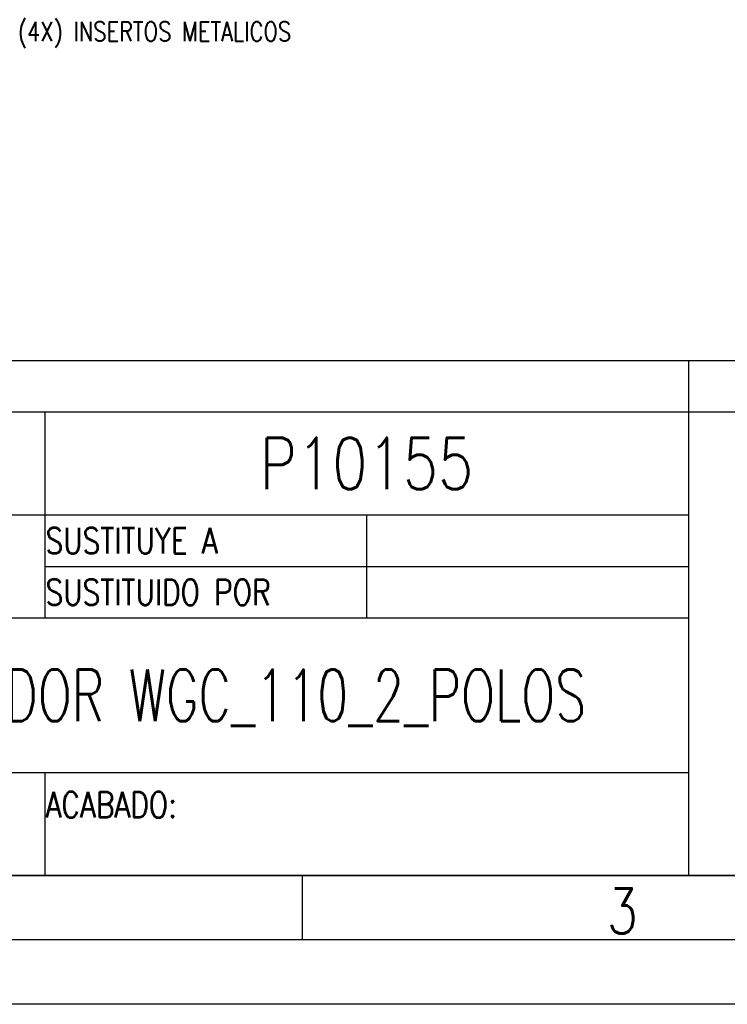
# Model space of a CAD drawing. Header units: millimetres. Extents: x 0 to 210, y 0 to 297.
# Tile 4 of 9: x 92 to 147, y 0 to 76. Entities that reach past the tile are written whole.
import ezdxf

# ---------------------------------------------------------------- set-up
doc = ezdxf.new("R2010")
doc.units = ezdxf.units.MM
doc.header["$LTSCALE"] = 19.36
doc.layers.get('0').update_dxf_attribs({"linetype": 'CONTINUOUS'})
doc.styles.get("Standard").update_dxf_attribs({"font": 'SIMPLEX.SHX', "width": 0.8})
doc.styles.add('TEXTSTYLE_2', font='SIMPLEX.SHX', dxfattribs={"width": 0.7})

msp = doc.modelspace()

# ---------------------------------------------------------------- linework, layer by layer
at = {"color": 7}
for p, q in [((25.0001, 50), (200.0001, 50)), ((144.0001, 50), (144.0001, 10)), ((25.0001, 46), (200.0001, 46)), ((94.0001, 46), (94.0001, 30)), ((25.0001, 38), (144.0001, 38)), ((119.0001, 38), (119.0001, 30)), ((94.0001, 34), (144.0001, 34)), ((44.0001, 30), (144.0001, 30)), ((25.0001, 18), (144.0001, 18)), ((94.0001, 18), (94.0001, 10)), ((200, 10), (25, 10)), ((25.0001, 10), (200.0001, 10)), ((114, 10), (114, 5)), ((210, 0), (0, 0))]:
    msp.add_line(p, q, dxfattribs=at)
at = {"color": 8}
msp.add_line((205, 5), (20, 5), dxfattribs=at)

# ---------------------------------------------------------------- texts
at = {"color": 8, "attachment_point": 1, "line_spacing_factor": 0.9}
for s, insert, char_height, width in [('(4X) INSERTOS METALICOS', (91.9096, 76.2896), 1.5, 27.6), ('SUSTITUYE A', (94.0626, 37), 2, 17.6), ('SUSTITUIDO POR', (94.0626, 33), 2, 22.4), ('ACABADO:\\P ', (94.0626, 16.5), 2, 12.8), ('3', (137.6808, 9), 3.5, 2.8)]:
    msp.add_mtext(s, dxfattribs=dict(at, insert=insert, char_height=char_height, width=width))
at = {"color": 7, "insert": (119.0001, 44), "char_height": 4, "width": 19.2, "attachment_point": 2, "line_spacing_factor": 0.9}
msp.add_mtext('P10155', dxfattribs=at)
at = {"color": 7, "insert": (101.5001, 26), "char_height": 4, "width": 81.2, "attachment_point": 2, "line_spacing_factor": 0.9, "style": 'TEXTSTYLE_2'}
msp.add_mtext('TRANSFORMADOR WGC_110_2_POLOS', dxfattribs=at)

doc.saveas('drawing.dxf')
